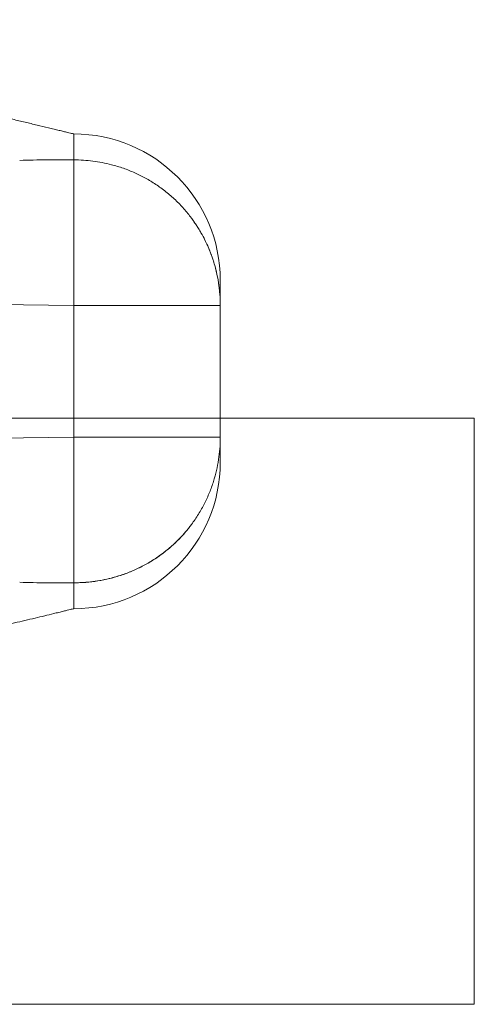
# Model space of a CAD drawing. Header units: inches. Extents: x 1 to 109, y 1 to 85.
# Tile 106 of 256: x 87.745 to 87.874, y 14.582 to 14.862. Entities that reach past the tile are written whole.
import ezdxf

# ---------------------------------------------------------------- set-up
doc = ezdxf.new("R2010")
doc.units = ezdxf.units.IN
doc.header["$MEASUREMENT"] = 0

msp = doc.modelspace()

# ---------------------------------------------------------------- linework, layer by layer
at = {"color": 7, "linetype": 'Continuous', "lineweight": 15, "ltscale": 5}
for p, q in [((87.76023, 14.82174), (87.76023, 14.82909)), ((87.76023, 14.78036), (87.76023, 14.82174)), ((87.76023, 14.78036), (87.76023, 14.82174)), ((87.8019, 14.78036), (87.8019, 14.78744)), ((87.65365, 14.78149), (87.76023, 14.78036)), ((87.76023, 14.78036), (87.8019, 14.78036)), ((87.76023, 14.74286), (87.76023, 14.78036)), ((87.8019, 14.78036), (87.76023, 14.78036)), ((87.8019, 14.74286), (87.8019, 14.78036)), ((87.70748, 14.74827), (87.87414, 14.74827)), ((87.87414, 14.74827), (87.87414, 14.58161)), ((87.76023, 14.74286), (87.65365, 14.74172)), ((87.8019, 14.74286), (87.76023, 14.74286)), ((87.76023, 14.74286), (87.8019, 14.74286)), ((87.76023, 14.70147), (87.76023, 14.74286)), ((87.76023, 14.70147), (87.76023, 14.74286)), ((87.8019, 14.73577), (87.8019, 14.74286)), ((87.76023, 14.70147), (87.76023, 14.69412)), ((87.87414, 14.58161), (87.70748, 14.58161))]:
    msp.add_line(p, q, dxfattribs=at)
at = {"color": 7, "linetype": 'Continuous', "lineweight": 15, "ltscale": 25}
for centre, start, end in [((87.76023, 14.78744), 0, 90), ((87.76023, 14.73577), 270, 0)]:
    msp.add_arc(centre, 0.04167, start, end, dxfattribs=at)
at = {"color": 7, "linetype": 'Continuous', "lineweight": 15, "ltscale": 5}
for points, knots in [([(87.76023, 14.82911), (87.76009, 14.82914), (87.75977, 14.82922), (87.75917, 14.82937), (87.75834, 14.82957), (87.75728, 14.82983), (87.75601, 14.83014), (87.75456, 14.8305), (87.75246, 14.831), (87.74972, 14.83165), (87.74634, 14.83246), (87.74083, 14.83376), (87.73322, 14.83555), (87.72106, 14.83845), (87.70641, 14.84204), (87.68826, 14.84661), (87.66907, 14.85148), (87.64873, 14.85658), (87.63513, 14.85993), (87.62831, 14.86161)], [0, 0, 0, 0, 0.00315, 0.007424, 0.013688, 0.021832, 0.031556, 0.042637, 0.054827, 0.079117, 0.104912, 0.131501, 0.204214, 0.277405, 0.407635, 0.537098, 0.69078, 0.844835, 1, 1, 1, 1]), ([(87.76023, 14.82174), (87.75768, 14.82176), (87.75258, 14.8218), (87.74742, 14.82167), (87.74485, 14.8216)], [0, 0, 0, 0, 0.4998546, 1, 1, 1, 1]), ([(87.76023, 14.82174), (87.75768, 14.82176), (87.75258, 14.8218), (87.74742, 14.82167), (87.74485, 14.8216)], [0, 0, 0, 0, 0.499855, 1, 1, 1, 1]), ([(87.7937, 14.80517), (87.793, 14.80607), (87.79158, 14.80789), (87.78915, 14.81039), (87.78648, 14.81272), (87.78363, 14.81478), (87.78066, 14.81658), (87.77758, 14.81811), (87.77434, 14.8194), (87.77123, 14.82034), (87.76833, 14.821), (87.76567, 14.82142), (87.76296, 14.82169), (87.76115, 14.82172), (87.76023, 14.82174)], [0, 0, 0, 0, 0.089865, 0.180384, 0.272982, 0.366303, 0.453847, 0.542005, 0.632103, 0.722872, 0.791699, 0.860527, 0.929956, 1, 1, 1, 1]), ([(87.7937, 14.80517), (87.793, 14.80607), (87.79158, 14.80789), (87.78915, 14.81039), (87.78648, 14.81272), (87.78363, 14.81478), (87.78066, 14.81658), (87.77758, 14.81811), (87.77434, 14.8194), (87.77123, 14.82034), (87.76833, 14.821), (87.76567, 14.82142), (87.76296, 14.82169), (87.76115, 14.82172), (87.76023, 14.82174)], [0, 0, 0, 0, 0.089865, 0.180384, 0.272982, 0.366303, 0.453847, 0.542005, 0.632103, 0.722872, 0.791699, 0.860527, 0.929956, 1, 1, 1, 1]), ([(87.7937, 14.80517), (87.79436, 14.80424), (87.79568, 14.80236), (87.79737, 14.79935), (87.79882, 14.79619), (87.79997, 14.79303), (87.80083, 14.78991), (87.80143, 14.78684), (87.8018, 14.78374), (87.8019, 14.78157), (87.8019, 14.78044), (87.8019, 14.78036)], [0, 0, 0, 0, 0.126391, 0.253644, 0.383567, 0.514393, 0.63164, 0.749525, 0.869363, 0.989859, 1, 1, 1, 1]), ([(87.8019, 14.78036), (87.8019, 14.78044), (87.8019, 14.78148), (87.80181, 14.78362), (87.80145, 14.78679), (87.80079, 14.79012), (87.79984, 14.79344), (87.79873, 14.79638), (87.79757, 14.79891), (87.79642, 14.80105), (87.79514, 14.80316), (87.79418, 14.8045), (87.7937, 14.80517)], [0, 0, 0, 0, 0.010141, 0.120138, 0.247382, 0.375423, 0.506003, 0.637479, 0.727338, 0.817497, 0.908588, 1, 1, 1, 1]), ([(87.8019, 14.78744), (87.8019, 14.78743), (87.8019, 14.78742), (87.8019, 14.78737), (87.8019, 14.78726), (87.8019, 14.78709), (87.8019, 14.78685), (87.8019, 14.7866), (87.8019, 14.78635), (87.8019, 14.7861), (87.8019, 14.78586), (87.8019, 14.78541), (87.8019, 14.78464), (87.8019, 14.78341), (87.8019, 14.782), (87.8019, 14.7809), (87.8019, 14.78036)], [0, 0, 0, 0, 0.04264, 0.093569, 0.152792, 0.22032, 0.291957, 0.342958, 0.389267, 0.43088, 0.467794, 0.500008, 0.625041, 0.750061, 0.875052, 1, 1, 1, 1]), ([(87.8019, 14.74286), (87.8019, 14.74277), (87.8019, 14.74167), (87.8018, 14.73955), (87.80145, 14.73647), (87.80085, 14.73338), (87.79999, 14.73025), (87.79886, 14.72711), (87.79743, 14.72399), (87.79574, 14.72093), (87.79438, 14.71901), (87.7937, 14.71804)], [0, 0, 0, 0, 0.010141, 0.127414, 0.245299, 0.365115, 0.485607, 0.612034, 0.739288, 0.869179, 1, 1, 1, 1]), ([(87.8019, 14.74286), (87.8019, 14.74277), (87.8019, 14.74167), (87.8018, 14.73955), (87.80145, 14.73647), (87.80085, 14.73338), (87.79999, 14.73025), (87.79886, 14.72711), (87.79743, 14.72399), (87.79574, 14.72093), (87.79438, 14.71901), (87.7937, 14.71804)], [0, 0, 0, 0, 0.010141, 0.127414, 0.245299, 0.365115, 0.485607, 0.612034, 0.739288, 0.869179, 1, 1, 1, 1]), ([(87.8019, 14.74286), (87.8019, 14.74267), (87.8019, 14.74225), (87.8019, 14.74161), (87.8019, 14.74089), (87.8019, 14.74013), (87.8019, 14.73946), (87.8019, 14.73891), (87.8019, 14.73849), (87.8019, 14.73813), (87.8019, 14.73784), (87.8019, 14.73735), (87.8019, 14.73675), (87.8019, 14.73618), (87.8019, 14.73583), (87.8019, 14.73579), (87.8019, 14.73577)], [0, 0, 0, 0, 0.0426398, 0.0935686, 0.1527923, 0.2203198, 0.2919574, 0.3429582, 0.3892669, 0.43088, 0.4677943, 0.5000076, 0.6250414, 0.7500609, 0.8750518, 1, 1, 1, 1]), ([(87.7937, 14.71804), (87.793, 14.71714), (87.79158, 14.71532), (87.78915, 14.71282), (87.78648, 14.71049), (87.78363, 14.70843), (87.78066, 14.70663), (87.77758, 14.7051), (87.77434, 14.70381), (87.77123, 14.70287), (87.76833, 14.70221), (87.76567, 14.70179), (87.76296, 14.70152), (87.76115, 14.70149), (87.76023, 14.70147)], [0, 0, 0, 0, 0.089865, 0.180384, 0.272982, 0.366303, 0.453847, 0.542005, 0.632103, 0.722872, 0.791699, 0.860527, 0.929956, 1, 1, 1, 1]), ([(87.76023, 14.70147), (87.76137, 14.70149), (87.76364, 14.70155), (87.76706, 14.70197), (87.77047, 14.70266), (87.7738, 14.70363), (87.777, 14.70485), (87.78009, 14.70632), (87.78307, 14.70806), (87.78572, 14.70992), (87.78805, 14.71184), (87.79007, 14.71376), (87.79198, 14.71581), (87.79313, 14.71729), (87.7937, 14.71804)], [0, 0, 0, 0, 0.086938, 0.174481, 0.263931, 0.354039, 0.440977, 0.528518, 0.617957, 0.708049, 0.780513, 0.852977, 0.926135, 1, 1, 1, 1]), ([(87.74485, 14.70161), (87.74742, 14.70154), (87.75258, 14.70141), (87.75768, 14.70145), (87.76023, 14.70147)], [0, 0, 0, 0, 0.499868, 1, 1, 1, 1]), ([(87.74485, 14.70161), (87.74742, 14.70154), (87.75258, 14.70141), (87.75768, 14.70145), (87.76023, 14.70147)], [0, 0, 0, 0, 0.499868, 1, 1, 1, 1]), ([(87.62831, 14.66161), (87.63698, 14.66374), (87.65427, 14.66799), (87.68013, 14.67453), (87.70113, 14.67986), (87.71739, 14.68386), (87.72887, 14.68663), (87.73754, 14.68868), (87.74335, 14.69005), (87.7463, 14.69075), (87.74917, 14.69142), (87.75189, 14.69207), (87.75416, 14.69262), (87.75594, 14.69305), (87.75723, 14.69337), (87.75831, 14.69363), (87.75915, 14.69384), (87.75976, 14.69399), (87.76009, 14.69407), (87.76023, 14.69411)], [0, 0, 0, 0, 0.197269, 0.393033, 0.588993, 0.675705, 0.762766, 0.849679, 0.872349, 0.894706, 0.916509, 0.937364, 0.956622, 0.967892, 0.977788, 0.986082, 0.992465, 0.996813, 1, 1, 1, 1])]:
    msp.add_open_spline(points, degree=3, knots=knots, dxfattribs=at)

doc.saveas('drawing.dxf')
